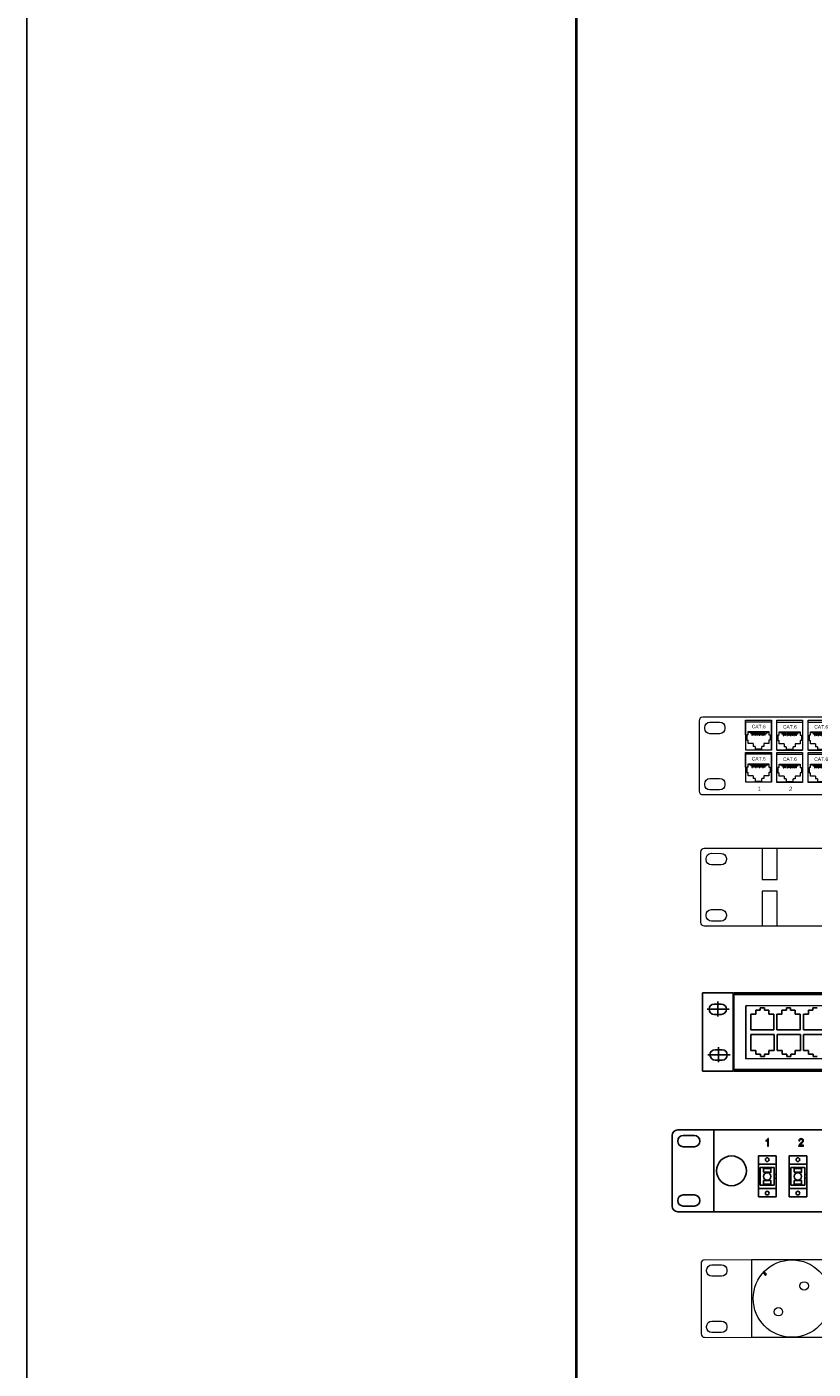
# Model space of a CAD drawing. Header units: millimetres. Extents: x 22250 to 51280, y -5012 to 7692.
# Tile 112 of 183: x 50230 to 50445, y 848 to 1215. Entities that reach past the tile are written whole.
import ezdxf

# ---------------------------------------------------------------- set-up
doc = ezdxf.new("R2010")
doc.units = ezdxf.units.MM
doc.layers.add('00 CCTV IP - MIWI', color=10, linetype='Continuous')
doc.layers.add('BKT_panele', color=7, linetype='Continuous')
for name, color, linetype, lineweight in [('BKT_moduly', 7, 'Continuous', 5), ('BKT_szafy', 7, 'Continuous', 5), ('o_panele', 7, 'Continuous', 5)]:
    doc.layers.add(name, color=color, linetype=linetype, lineweight=lineweight)
doc.styles.add('Arial10', font='arial.ttf', dxfattribs={"height": 10})
doc.styles.add('Arial2.5', font='arial.ttf', dxfattribs={"height": 2.5})

# ---------------------------------------------------------------- blocks, each defined once
blk = doc.blocks.new('Switch główny')
at = {"layer": '00 CCTV IP - MIWI', "color": 144, "linetype": 'Continuous'}
for p, q in [((-94697.6, 103282, 0.04), (-94697.61, 103231.57, 0.04)), ((-94663.22, 103268.4, 0.04), (-94666.49, 103268.4, 0.04)), ((-94666.49, 103268.4, 0.04), (-94666.49, 103258.13, 0.04)), ((-94663.22, 103268.4, 0.04), (-94666.49, 103268.4, 0.04)), ((-94666.49, 103268.4, 0.04), (-94666.49, 103258.13, 0.04)), ((-94660.34, 103270.9, 0.04), (-94663.22, 103270.9, 0.04)), ((-94663.22, 103270.9, 0.04), (-94663.22, 103268.4, 0.04)), ((-94660.34, 103270.9, 0.04), (-94663.22, 103270.9, 0.04)), ((-94663.22, 103270.9, 0.04), (-94663.22, 103268.4, 0.04)), ((-94657.69, 103272.4, 0.04), (-94660.34, 103272.4, 0.04)), ((-94660.34, 103272.4, 0.04), (-94660.34, 103270.9, 0.04)), ((-94657.69, 103272.4, 0.04), (-94660.34, 103272.4, 0.04)), ((-94660.34, 103272.4, 0.04), (-94660.34, 103270.9, 0.04)), ((-94657.68, 103272.4, 0.04), (-94657.68, 103270.9, 0.04)), ((-94657.68, 103272.4, 0.04), (-94657.68, 103270.9, 0.04)), ((-94657.68, 103270.9, 0.04), (-94654.8, 103270.9, 0.04)), ((-94657.68, 103270.9, 0.04), (-94654.8, 103270.9, 0.04)), ((-94654.8, 103270.9, 0.04), (-94654.8, 103268.4, 0.04)), ((-94654.8, 103270.9, 0.04), (-94654.8, 103268.4, 0.04)), ((-94654.8, 103268.4, 0.04), (-94651.53, 103268.4, 0.04)), ((-94654.8, 103268.4, 0.04), (-94651.53, 103268.4, 0.04)), ((-94651.53, 103268.4, 0.04), (-94651.53, 103258.13, 0.04)), ((-94651.53, 103268.4, 0.04), (-94651.53, 103258.13, 0.04)), ((-94646.32, 103268.4, 0.04), (-94649.59, 103268.4, 0.04)), ((-94649.59, 103268.4, 0.04), (-94649.59, 103258.13, 0.04)), ((-94643.44, 103270.9, 0.04), (-94646.32, 103270.9, 0.04)), ((-94646.32, 103270.9, 0.04), (-94646.32, 103268.4, 0.04)), ((-94640.79, 103272.4, 0.04), (-94643.44, 103272.4, 0.04)), ((-94643.44, 103272.4, 0.04), (-94643.44, 103270.9, 0.04)), ((-94640.78, 103272.4, 0.04), (-94640.78, 103270.9, 0.04)), ((-94640.78, 103270.9, 0.04), (-94637.9, 103270.9, 0.04)), ((-94637.9, 103270.9, 0.04), (-94637.9, 103268.4, 0.04)), ((-94637.9, 103268.4, 0.04), (-94634.63, 103268.4, 0.04)), ((-94634.63, 103268.4, 0.04), (-94634.63, 103258.13, 0.04)), ((-94629.24, 103268.4, 0.04), (-94632.51, 103268.4, 0.04)), ((-94632.51, 103268.4, 0.04), (-94632.51, 103258.13, 0.04)), ((-94626.36, 103270.9, 0.04), (-94629.24, 103270.9, 0.04)), ((-94629.24, 103270.9, 0.04), (-94629.24, 103268.4, 0.04)), ((-94623.7, 103272.4, 0.04), (-94626.36, 103272.4, 0.04)), ((-94626.36, 103272.4, 0.04), (-94626.36, 103270.9, 0.04)), ((-94666.49, 103258.13, 0.04), (-94651.54, 103258.13, 0.04)), ((-94666.49, 103258.13, 0.04), (-94651.54, 103258.13, 0.04)), ((-94649.59, 103258.13, 0.04), (-94634.64, 103258.13, 0.04)), ((-94632.51, 103258.13, 0.04), (-94617.56, 103258.13, 0.04)), ((-94666.41, 103244.94, 0.04), (-94666.41, 103255.21, 0.04)), ((-94651.45, 103255.21, 0.04), (-94666.4, 103255.21, 0.04)), ((-94651.45, 103244.94, 0.04), (-94651.45, 103255.21, 0.04)), ((-94649.42, 103244.94, 0.04), (-94649.42, 103255.21, 0.04)), ((-94634.46, 103255.21, 0.04), (-94649.41, 103255.21, 0.04)), ((-94634.46, 103244.94, 0.04), (-94634.46, 103255.21, 0.04)), ((-94632.44, 103244.94, 0.04), (-94632.44, 103255.21, 0.04)), ((-94617.47, 103255.21, 0.04), (-94632.43, 103255.21, 0.04)), ((-94663.14, 103244.94, 0.04), (-94666.41, 103244.94, 0.04)), ((-94663.14, 103242.44, 0.04), (-94663.14, 103244.94, 0.04)), ((-94660.26, 103242.44, 0.04), (-94663.14, 103242.44, 0.04)), ((-94660.26, 103240.94, 0.04), (-94660.26, 103242.44, 0.04)), ((-94660.26, 103240.95, 0.04), (-94657.6, 103240.95, 0.04)), ((-94657.6, 103240.95, 0.04), (-94657.6, 103242.44, 0.04)), ((-94657.6, 103242.44, 0.04), (-94654.72, 103242.44, 0.04)), ((-94654.72, 103244.94, 0.04), (-94651.45, 103244.94, 0.04)), ((-94654.72, 103242.44, 0.04), (-94654.72, 103244.94, 0.04)), ((-94646.15, 103244.94, 0.04), (-94649.42, 103244.94, 0.04)), ((-94646.15, 103242.44, 0.04), (-94646.15, 103244.94, 0.04)), ((-94643.27, 103242.44, 0.04), (-94646.15, 103242.44, 0.04)), ((-94643.27, 103240.94, 0.04), (-94643.27, 103242.44, 0.04)), ((-94643.26, 103240.95, 0.04), (-94640.61, 103240.95, 0.04)), ((-94640.61, 103240.95, 0.04), (-94640.61, 103242.44, 0.04)), ((-94640.61, 103242.44, 0.04), (-94637.73, 103242.44, 0.04)), ((-94637.73, 103244.94, 0.04), (-94634.46, 103244.94, 0.04)), ((-94637.73, 103242.44, 0.04), (-94637.73, 103244.94, 0.04)), ((-94629.17, 103244.94, 0.04), (-94632.44, 103244.94, 0.04)), ((-94629.17, 103242.44, 0.04), (-94629.17, 103244.94, 0.04)), ((-94626.29, 103242.44, 0.04), (-94629.17, 103242.44, 0.04)), ((-94626.29, 103240.94, 0.04), (-94626.29, 103242.44, 0.04)), ((-94626.28, 103240.95, 0.04), (-94623.63, 103240.95, 0.04))]:
    blk.add_line(p, q, dxfattribs=at)
at = {"layer": '00 CCTV IP - MIWI', "color": 144}
for p, q in [((-94697.6, 103282, 0.04), (-94677.78, 103282, 0.04)), ((-94677.78, 103282, 0.04), (-94677.79, 103231.56, 0.04)), ((-94677.39, 103231.56, 0.04), (-94677.38, 103282, 0.04)), ((-94677.38, 103282, 0.04), (-94174.29, 103281.89, 0.04)), ((-94690, 103274.85, 0.04), (-94685.47, 103274.85, 0.04)), ((-94687.81, 103276.54, 0.04), (-94687.81, 103266.89, 0.04)), ((-94677.38, 103280.95, 0.04), (-94190.51, 103280.85, 0.04)), ((-94669.73, 103273.8, 0.04), (-94528.43, 103273.8, 0.04)), ((-94669.73, 103239.61, 0.04), (-94669.73, 103273.8, 0.04)), ((-94694.66, 103271.53, 0.04), (-94680.35, 103271.53, 0.04)), ((-94689.98, 103268.18, 0.04), (-94685.45, 103268.18, 0.04)), ((-94694.16, 103242.03, 0.04), (-94679.86, 103242.02, 0.04)), ((-94689.5, 103245.34, 0.04), (-94684.97, 103245.34, 0.04)), ((-94689.48, 103238.68, 0.04), (-94684.95, 103238.68, 0.04)), ((-94687.31, 103247.04, 0.04), (-94687.32, 103237.38, 0.04)), ((-94528.43, 103239.61, 0.04), (-94669.73, 103239.61, 0.04)), ((-94697.61, 103231.57, 0.04), (-94677.79, 103231.56, 0.04)), ((-94677.39, 103232.61, 0.04), (-94190.51, 103232.51, 0.04)), ((-94170.17, 103231.46, 0.04), (-94677.39, 103231.56, 0.04))]:
    blk.add_line(p, q, dxfattribs=at)
for centre, start, end in [((-94689.99, 103271.51, 0.04), 90.13717, 270.05913), ((-94685.47, 103271.51, 0.04), 270.13717, 90.05913), ((-94689.49, 103242.01, 0.04), 90.13717, 270.05913), ((-94684.98, 103242.01, 0.04), 270.13717, 90.05913)]:
    blk.add_arc(centre, 3.34, start, end, dxfattribs=at)
blk = doc.blocks.new('19 organizator kabli 1U uszy plastik czarny')
at = {"layer": 'BKT_moduly', "color": 219, "true_color": 0x642165}
for points in [[(3138.7, 184.94), (3138.7, 184.94), (3138.7, 184.94), (3138.7, 184.94), (3617.3, 184.94), (3617.3, 184.94), (3617.3, 184.94, 0.41425), (3619.3, 186.94), (3619.3, 186.94), (3619.3, 226.94, 0.414021), (3617.3, 228.94), (3617.3, 228.94), (3138.7, 228.94, 0.457803), (3136.7, 226.94), (3136.7, 226.94), (3136.7, 186.84, 0.414214), (3138.7, 184.94), (3138.7, 184.94)], [(3142.85, 226.19), (3142.85, 226.19), (3148.35, 226.19, -0.401538), (3151.35, 223.19), (3151.35, 223.19), (3151.35, 222.59, -0.401538), (3148.35, 219.59), (3148.35, 219.59), (3142.85, 219.59, -0.401538), (3139.85, 222.59), (3139.85, 222.59), (3139.85, 223.09, -0.409645), (3142.85, 226.19), (3142.85, 226.19)], [(3142.85, 194.19), (3142.85, 194.19), (3148.35, 194.19, -0.401538), (3151.35, 191.19), (3151.35, 191.19), (3151.35, 190.59, -0.401538), (3148.35, 187.59), (3148.35, 187.59), (3142.85, 187.59, -0.401538), (3139.85, 190.59), (3139.85, 190.59), (3139.85, 191.09, -0.409645), (3142.85, 194.19), (3142.85, 194.19)]]:
    blk.add_lwpolyline(points, format="xyb", dxfattribs=at)
at = {"layer": 'BKT_panele', "color": 219, "lineweight": 0, "true_color": 0x642165}
for points in [[(3180.35, 228.94), (3171.65, 228.94), (3171.65, 211.27), (3180.35, 211.27)], [(3180.35, 204.77), (3171.65, 204.77), (3171.65, 184.94), (3180.35, 184.94)]]:
    blk.add_lwpolyline(points, close=True, dxfattribs=at)
blk = doc.blocks.new('Listwa zas 19   1U  6 gniazd DIN49441 wylacznik modul przep filtr')
at = {"layer": '00 CCTV IP - MIWI', "color": 234, "lineweight": 0}
for points in [[(3144.05, -1960.54), (3144.05, -1960.54), (3144.05, -1960.54), (3144.05, -1960.54), (3622.65, -1960.54), (3622.65, -1960.54), (3622.65, -1960.54, 0.41425), (3624.65, -1958.54), (3624.65, -1958.54), (3624.65, -1918.54, 0.414021), (3622.65, -1916.54), (3622.65, -1916.54), (3144.05, -1916.54, 0.457803), (3142.05, -1918.54), (3142.05, -1918.54), (3142.05, -1958.64, 0.414214), (3144.05, -1960.54), (3144.05, -1960.54)], [(3148.2, -1919.29), (3148.2, -1919.29), (3153.7, -1919.29, -0.401538), (3156.7, -1922.29), (3156.7, -1922.29), (3156.7, -1922.89, -0.401538), (3153.7, -1925.89), (3153.7, -1925.89), (3148.2, -1925.89, -0.401538), (3145.2, -1922.89), (3145.2, -1922.89), (3145.2, -1922.39, -0.409645), (3148.2, -1919.29), (3148.2, -1919.29)], [(3148.2, -1951.29), (3148.2, -1951.29), (3153.7, -1951.29, -0.401538), (3156.7, -1954.29), (3156.7, -1954.29), (3156.7, -1954.89, -0.401538), (3153.7, -1957.89), (3153.7, -1957.89), (3148.2, -1957.89, -0.401538), (3145.2, -1954.89), (3145.2, -1954.89), (3145.2, -1954.39, -0.409645), (3148.2, -1951.29), (3148.2, -1951.29)]]:
    blk.add_lwpolyline(points, format="xyb", dxfattribs=at)
blk.add_lwpolyline([(3170.7, -1960.54), (3216.7, -1960.54), (3216.7, -1916.54), (3170.7, -1916.54)], close=True, dxfattribs=at)
blk.add_lwpolyline([(3177.29, -1923.97), (3178.76, -1925.33), (3179.3, -1924.74), (3177.83, -1923.38)], dxfattribs=at)
for centre, radius in [((3193.7, -1938.54), 22), ((3200.67, -1931.35), 2.42), ((3186.01, -1946.01), 2.42)]:
    blk.add_circle(centre, radius, dxfattribs=at)
blk = doc.blocks.new('BK11120191_widok')
for p, q in [((479, 44), (3, 44)), ((22.5, 0), (22.5, 44)), ((0, 41), (0, 3)), ((6, 41), (12, 41)), ((6, 35), (12, 35)), ((56, 25.5), (46.5, 25.5)), ((47.5, 14.25), (47.5, 23.75)), ((47.5, 23.75), (55, 23.75)), ((55, 14.25), (55, 23.75)), ((72.5, 25.5), (63, 25.5)), ((64, 14.25), (64, 23.75)), ((64, 23.75), (71.5, 23.75)), ((71.5, 14.25), (71.5, 23.75)), ((55, 20), (56, 20)), ((55, 18), (56, 18)), ((71.5, 20), (72.5, 20)), ((71.5, 18), (72.5, 18)), ((6, 9), (12, 9)), ((46.5, 12.5), (56, 12.5)), ((47.5, 14.25), (55, 14.25)), ((63, 12.5), (72.5, 12.5)), ((64, 14.25), (71.5, 14.25)), ((3, 0), (479, 0)), ((6, 3), (12, 3))]:
    blk.add_line(p, q)
at = {"color": 7, "lineweight": 0}
for p, q in [((50.89, 38.59), (50.48, 38.37)), ((50.48, 38.37), (50.48, 37.89)), ((50.48, 37.89), (50.59, 37.94)), ((50.59, 37.94), (51.01, 38.15)), ((51.21, 38.83), (50.89, 38.59)), ((51.01, 38.15), (51.12, 38.22)), ((51.12, 38.22), (51.47, 38.49)), ((51.53, 39.19), (51.21, 38.83)), ((51.47, 38.49), (51.47, 35.36)), ((51.65, 39.37), (51.53, 39.19)), ((51.96, 39.37), (51.65, 39.37)), ((51.96, 35.36), (51.96, 39.37)), ((68.35, 38.67), (68.25, 38.22)), ((68.25, 38.22), (68.76, 38.16)), ((68.59, 39.03), (68.35, 38.67)), ((68.55, 36.22), (68.43, 36.08)), ((68.82, 36.52), (68.55, 36.22)), ((68.65, 39.07), (68.59, 39.03)), ((69, 39.28), (68.65, 39.07)), ((68.76, 38.16), (68.79, 38.39)), ((68.79, 38.39), (68.98, 38.76)), ((69.19, 36.84), (68.82, 36.52)), ((68.98, 38.76), (69.11, 38.86)), ((69.44, 39.37), (69, 39.28)), ((69.06, 36.09), (69.2, 36.24)), ((69.11, 38.86), (69.55, 38.97)), ((69.61, 37.19), (69.19, 36.84)), ((69.2, 36.24), (69.62, 36.6)), ((69.55, 39.37), (69.44, 39.37)), ((70.02, 39.31), (69.55, 39.37)), ((69.55, 38.97), (69.71, 38.95)), ((69.92, 37.51), (69.61, 37.19)), ((69.62, 36.6), (69.76, 36.7)), ((69.71, 38.95), (70.08, 38.77)), ((69.76, 36.7), (70.11, 37.04)), ((70.07, 37.69), (69.92, 37.51)), ((70.38, 39.12), (70.02, 39.31)), ((70.28, 38.1), (70.07, 37.69)), ((70.08, 38.77), (70.16, 38.68)), ((70.11, 37.04), (70.38, 37.3)), ((70.16, 38.68), (70.29, 38.27)), ((70.29, 38.27), (70.28, 38.1)), ((70.47, 39.06), (70.38, 39.12)), ((70.38, 37.3), (70.47, 37.42)), ((70.71, 38.7), (70.47, 39.06)), ((70.47, 37.42), (70.69, 37.79)), ((70.69, 37.79), (70.71, 37.82)), ((70.8, 38.27), (70.71, 38.7)), ((70.71, 37.82), (70.8, 38.27)), ((70.8, 38.27), (70.8, 38.27)), ((51.47, 35.36), (51.96, 35.36)), ((68.22, 35.7), (68.16, 35.36)), ((68.16, 35.36), (70.8, 35.36)), ((68.43, 36.08), (68.22, 35.7)), ((68.85, 35.82), (69.06, 36.09)), ((70.8, 35.82), (68.85, 35.82)), ((70.8, 35.36), (70.8, 35.82))]:
    blk.add_line(p, q, dxfattribs=at)
for points in [[(46.5, 8), (56, 8), (56, 30), (46.5, 30)], [(63, 8), (72.5, 8), (72.5, 30), (63, 30)], [(49.25, 21.25), (53.25, 21.25), (53.25, 23.25), (49.25, 23.25)], [(65.75, 21.25), (69.75, 21.25), (69.75, 23.25), (65.75, 23.25)], [(49.25, 16.75), (53.25, 16.75), (53.25, 14.75), (49.25, 14.75)], [(65.75, 16.75), (69.75, 16.75), (69.75, 14.75), (65.75, 14.75)]]:
    blk.add_lwpolyline(points, close=True)
for centre, radius in [((32, 22), 8), ((51.25, 28), 1), ((67.75, 28), 1), ((51.25, 19), 2), ((67.75, 19), 2), ((51.25, 10), 1), ((67.75, 10), 1)]:
    blk.add_circle(centre, radius)
for centre, start, end in [((3, 41), 90, 180), ((6, 38), 90, 270), ((12, 38), 270, 90), ((6, 6), 90, 270), ((12, 6), 270, 90), ((3, 3), 180, 270)]:
    blk.add_arc(centre, 3, start, end)
blk = doc.blocks.new('1U')
at = {"layer": 'BKT_moduly', "color": 86}
for points in [[(13558.1, 4437.1), (13558.1, 4437.1), (13558.1, 4437.1), (13558.1, 4437.1), (14036.7, 4437.1), (14036.7, 4437.1), (14036.7, 4437.1, 0.41425), (14038.7, 4439.1), (14038.7, 4439.1), (14038.7, 4479.1, 0.414021), (14036.7, 4481.1), (14036.7, 4481.1), (13558.1, 4481.1, 0.457803), (13556.1, 4479.1), (13556.1, 4479.1), (13556.1, 4439, 0.414214), (13558.1, 4437.1), (13558.1, 4437.1)], [(13562.25, 4478.35), (13562.25, 4478.35), (13567.75, 4478.35, -0.401538), (13570.75, 4475.35), (13570.75, 4475.35), (13570.75, 4474.75, -0.401538), (13567.75, 4471.75), (13567.75, 4471.75), (13562.25, 4471.75, -0.401538), (13559.25, 4474.75), (13559.25, 4474.75), (13559.25, 4475.25, -0.409645), (13562.25, 4478.35), (13562.25, 4478.35)], [(14027.05, 4478.35), (14027.05, 4478.35), (14032.55, 4478.35, -0.401538), (14035.55, 4475.35), (14035.55, 4475.35), (14035.55, 4474.75, -0.401538), (14032.55, 4471.75), (14032.55, 4471.75), (14027.05, 4471.75, -0.401538), (14024.05, 4474.75), (14024.05, 4474.75), (14024.05, 4475.25, -0.409645), (14027.05, 4478.35), (14027.05, 4478.35)], [(13562.25, 4446.35), (13562.25, 4446.35), (13567.75, 4446.35, -0.401538), (13570.75, 4443.35), (13570.75, 4443.35), (13570.75, 4442.75, -0.401538), (13567.75, 4439.75), (13567.75, 4439.75), (13562.25, 4439.75, -0.401538), (13559.25, 4442.75), (13559.25, 4442.75), (13559.25, 4443.25, -0.409645), (13562.25, 4446.35), (13562.25, 4446.35)], [(14027.05, 4446.35), (14027.05, 4446.35), (14032.55, 4446.35, -0.401538), (14035.55, 4443.35), (14035.55, 4443.35), (14035.55, 4442.75, -0.401538), (14032.55, 4439.75), (14032.55, 4439.75), (14027.05, 4439.75, -0.401538), (14024.05, 4442.75), (14024.05, 4442.75), (14024.05, 4443.25, -0.409645), (14027.05, 4446.35), (14027.05, 4446.35)]]:
    blk.add_lwpolyline(points, format="xyb", dxfattribs=at)
blk = doc.blocks.new('RJ45_cat6_nieekranowany')
at = {"layer": 'BKT_moduly', "color": 86}
for p, q in [((13631.09, 4563.64), (13642.93, 4563.64)), ((13631.09, 4561.81), (13631.09, 4563.64)), ((13631.51, 4563.14), (13631.51, 4563.64)), ((13631.56, 4563.64), (13631.56, 4563.14)), ((13632.56, 4563.64), (13632.56, 4562.44)), ((13633.23, 4563.64), (13633.23, 4561.62)), ((13633.65, 4563.64), (13633.65, 4561.62)), ((13634.25, 4561.65), (13634.25, 4563.64)), ((13634.67, 4561.65), (13634.67, 4563.64)), ((13635.27, 4563.64), (13635.27, 4561.62)), ((13635.69, 4563.64), (13635.69, 4561.62)), ((13636.29, 4561.65), (13636.29, 4563.64)), ((13636.71, 4561.65), (13636.71, 4563.64)), ((13637.31, 4563.64), (13637.31, 4561.62)), ((13637.73, 4563.64), (13637.73, 4561.62)), ((13638.33, 4561.65), (13638.33, 4563.64)), ((13638.75, 4561.65), (13638.75, 4563.64)), ((13639.35, 4563.64), (13639.35, 4561.62)), ((13639.77, 4563.64), (13639.77, 4561.62)), ((13640.37, 4561.65), (13640.37, 4563.64)), ((13640.79, 4561.65), (13640.79, 4563.64)), ((13641.46, 4563.64), (13641.46, 4562.44)), ((13642.46, 4563.64), (13642.46, 4563.14)), ((13642.51, 4563.14), (13642.51, 4563.64)), ((13642.93, 4563.64), (13642.93, 4561.81)), ((13631.09, 4561.81), (13630.32, 4561.81)), ((13630.32, 4561.81), (13630.32, 4558.71)), ((13630.32, 4558.71), (13631.09, 4558.71)), ((13631.09, 4556.88), (13631.09, 4558.71)), ((13633.9, 4556.88), (13631.09, 4556.88)), ((13632.56, 4563.14), (13631.51, 4563.14)), ((13633.23, 4562.44), (13632.56, 4562.44)), ((13633.23, 4561.62), (13633.65, 4561.62)), ((13634.25, 4562.44), (13633.65, 4562.44)), ((13633.9, 4556.88), (13633.9, 4555.26)), ((13634.67, 4561.65), (13634.25, 4561.65)), ((13635.27, 4562.44), (13634.67, 4562.44)), ((13635.27, 4561.62), (13635.69, 4561.62)), ((13636.29, 4562.44), (13635.69, 4562.44)), ((13636.71, 4561.65), (13636.29, 4561.65)), ((13637.31, 4562.44), (13636.71, 4562.44)), ((13637.31, 4561.62), (13637.73, 4561.62)), ((13638.33, 4562.44), (13637.73, 4562.44)), ((13638.75, 4561.65), (13638.33, 4561.65)), ((13639.35, 4562.44), (13638.75, 4562.44)), ((13639.35, 4561.62), (13639.77, 4561.62)), ((13640.37, 4562.44), (13639.77, 4562.44)), ((13640.12, 4556.88), (13640.12, 4555.26)), ((13642.93, 4556.88), (13640.12, 4556.88)), ((13640.79, 4561.65), (13640.37, 4561.65)), ((13641.46, 4562.44), (13640.79, 4562.44)), ((13642.51, 4563.14), (13641.46, 4563.14)), ((13642.93, 4561.81), (13643.7, 4561.81)), ((13643.7, 4558.71), (13642.93, 4558.71)), ((13642.93, 4558.71), (13642.93, 4556.88)), ((13643.7, 4561.81), (13643.7, 4558.71)), ((13635.04, 4555.26), (13633.9, 4555.26)), ((13635.04, 4555.26), (13635.04, 4553.68)), ((13638.98, 4553.68), (13635.04, 4553.68)), ((13640.12, 4555.26), (13638.98, 4555.26)), ((13638.98, 4553.68), (13638.98, 4555.26))]:
    blk.add_line(p, q, dxfattribs=at)
blk.add_lwpolyline([(13629.95, 4569.27), (13644.05, 4569.27, -0.431575), (13644.25, 4569.07), (13644.25, 4569.07), (13644.25, 4553.37, -0.414961), (13644.05, 4553.17), (13644.05, 4553.17), (13629.95, 4553.17, -0.430141), (13629.75, 4553.37), (13629.75, 4553.37), (13629.75, 4569.07, -0.436133), (13629.95, 4569.27), (13629.95, 4569.27)], format="xyb", dxfattribs=at)
at = {"layer": 'BKT_moduly', "color": 86, "insert": (13633.15, 4567.52), "char_height": 2, "width": 3.75, "attachment_point": 1, "style": 'Arial10'}
blk.add_mtext('CAT.6', dxfattribs=at)
blk = doc.blocks.new('19 Patch Panel + 24xkeystone RJ45 nieekranowany Kat.6 narzedziowe')
at = {"layer": 'o_panele', "color": 86}
for points in [[(1877.35, 899.29), (1891.97, 899.29), (1891.97, 882.29), (1877.36, 882.29)], [(1895.15, 899.29), (1909.77, 899.29), (1909.77, 882.29), (1895.16, 882.29)], [(1912.95, 899.29), (1927.57, 899.29), (1927.57, 882.29), (1912.96, 882.29)], [(1877.35, 880.97), (1891.97, 880.97), (1891.97, 863.97), (1877.36, 863.97)], [(1895.15, 880.97), (1909.77, 880.97), (1909.77, 863.97), (1895.16, 863.97)], [(1912.95, 880.97), (1927.57, 880.97), (1927.57, 863.97), (1912.96, 863.97)]]:
    blk.add_lwpolyline(points, close=True, dxfattribs=at)
at = {"layer": 'BKT_moduly', "color": 1}
blk.add_blockref('1U', (-11705.19, -3580.17), dxfattribs=at)
at = {"layer": 'BKT_moduly', "color": 86}
for p in [(-11752.34, -3670.88), (-11734.59, -3671.08), (-11716.79, -3671.08), (-11752.34, -3689.2), (-11734.59, -3689.4), (-11716.79, -3689.4)]:
    blk.add_blockref('RJ45_cat6_nieekranowany', p, dxfattribs=at)
at = {"layer": 'o_panele', "color": 86, "char_height": 2.5, "width": 7.96, "attachment_point": 1, "style": 'Arial2.5'}
for s, insert in [('1', (1884.17, 861.44)), ('2', (1901.97, 861.44))]:
    blk.add_mtext(s, dxfattribs=dict(at, insert=insert))
blk = doc.blocks.new('*U957')
blk.add_lwpolyline([(-21, 0), (0, 0), (0, 29.7), (-21, 29.7)], close=True)
at = {"lineweight": 40}
blk.add_lwpolyline([(-18, 1), (-1, 1), (-1, 28.7), (-18, 28.7)], close=True, dxfattribs=at)

msp = doc.modelspace()

# ---------------------------------------------------------------- block references
for name, p, xscale, yscale, zscale in [('*U957', (51280.22, 153.5), 50, 50, 50), ('BK11120191_widok', (50406.4, 891.2), 0.5068, 0.5068, 0.5068)]:
    msp.add_blockref(name, p, dxfattribs=dict(xscale=xscale, yscale=yscale, zscale=zscale))
at = {"xscale": 0.4799991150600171, "yscale": 0.4799991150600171, "zscale": 0.4799991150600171, "rotation": 359.9976478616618}
msp.add_blockref('19 organizator kabli 1U uszy plastik czarny', (48908.56, 880.48), dxfattribs=at)
at = {"color": 2, "xscale": 0.4230141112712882, "yscale": 0.4230141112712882, "zscale": 0.4230141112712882, "rotation": 0.009368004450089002}
msp.add_blockref('Switch główny', (90480.27, -42732.31, -0.02), dxfattribs=at)
at = {"layer": 'BKT_panele', "xscale": 0.4799991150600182, "yscale": 0.4799991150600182, "zscale": 0.4799991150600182, "rotation": 359.9976478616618}
msp.add_blockref('19 Patch Panel + 24xkeystone RJ45 nieekranowany Kat.6 narzedziowe', (49525.34, 593.72), dxfattribs=at)
at = {"layer": 'BKT_szafy', "lineweight": 0, "xscale": 0.4799991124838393, "yscale": 0.4799991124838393, "zscale": 0.4799991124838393, "rotation": 359.9917117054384}
msp.add_blockref('Listwa zas 19   1U  6 gniazd DIN49441 wylacznik modul przep filtr', (48906.27, 1798.2), dxfattribs=at)

doc.saveas('drawing.dxf')
